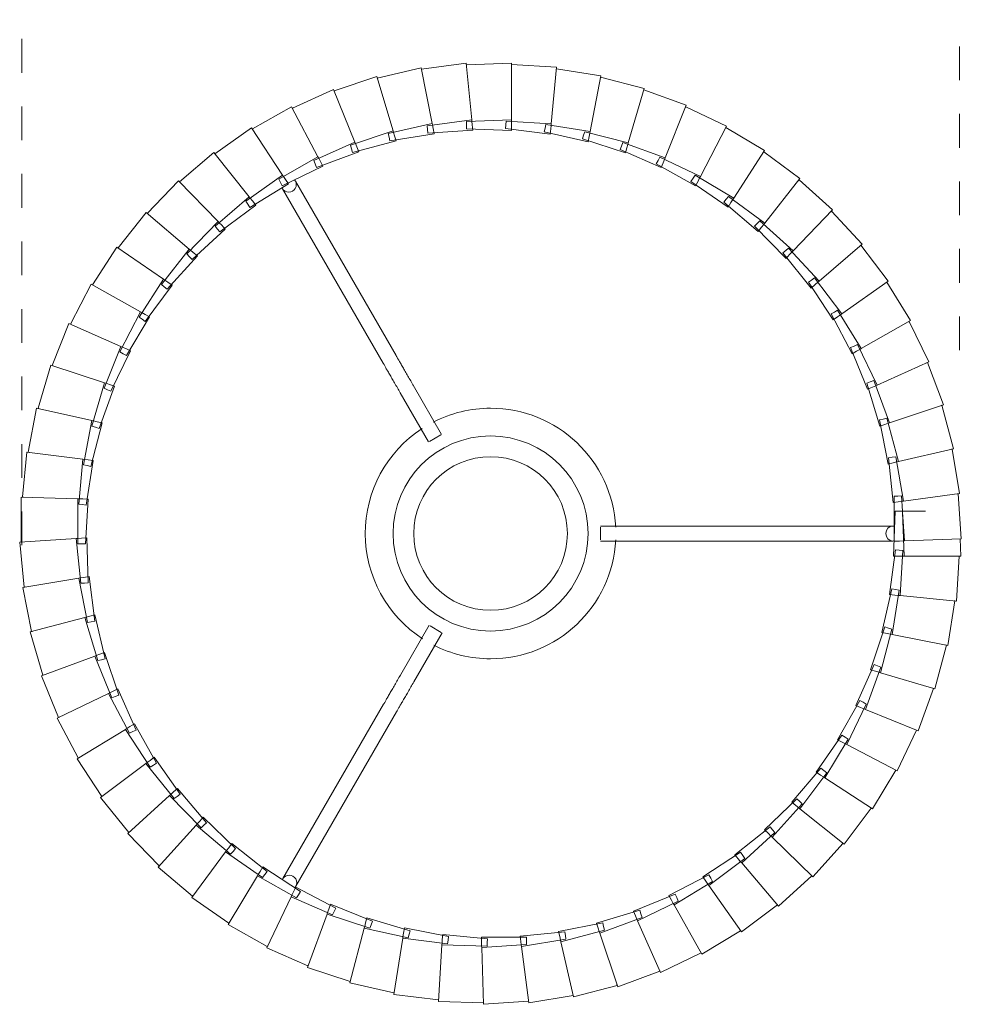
# Model space of a CAD drawing. Header units: millimetres. Extents: x -6760 to -5735, y -92 to 6729.
# Tile 3 of 3: x -6376 to -6125, y 6466 to 6729. Entities that reach past the tile are written whole.
import ezdxf

# ---------------------------------------------------------------- set-up
doc = ezdxf.new("R2010")
doc.units = ezdxf.units.MM
doc.linetypes.add('Dash', pattern=[18, 9, -9])
doc.layers.add('A-ANNO-DIMS', color=7, linetype='Dash', lineweight=9, true_color=0xd2d2d2)
doc.layers.add('E-LITE-EQPM', color=7, linetype='Continuous', lineweight=20)

# ---------------------------------------------------------------- blocks, each defined once
blk = doc.blocks.new('2P0625 - 2P0625 Beige ribbon textile shade ø250_200-462168-Planta_PDF')
at = {"layer": 'E-LITE-EQPM'}
for p, q in [((-33.76, 120.5), (-22.15, 123.57)), ((-18.77, 108.83), (-22.15, 123.57)), ((-22.04, 123.18), (-10.19, 125.13)), ((-8.24, 110.13), (-10.19, 125.13)), ((-10.12, 124.73), (1.86, 125.53)), ((-10.12, 124.73), (-10.11, 124.5)), ((2.36, 110.42), (1.86, 125.53)), ((1.9, 125.13), (1.88, 124.9)), ((1.9, 125.13), (13.9, 124.77)), ((12.95, 109.68), (13.9, 124.77)), ((13.9, 124.37), (13.86, 124.15)), ((13.9, 124.37), (25.81, 122.87)), ((-45.16, 116.7), (-33.9, 120.87)), ((-29.13, 106.52), (-33.9, 120.87)), ((-22.04, 123.18), (-22.01, 122.96)), ((23.41, 107.93), (25.81, 122.87)), ((25.77, 122.47), (25.71, 122.25)), ((25.77, 122.47), (37.48, 119.82)), ((-33.76, 120.5), (-33.71, 120.28)), ((33.66, 105.19), (37.48, 119.82)), ((37.4, 119.43), (37.32, 119.22)), ((37.4, 119.43), (48.8, 115.68)), ((-56.15, 111.83), (-45.35, 117.06)), ((-39.21, 103.23), (-45.35, 117.06)), ((-45.16, 116.7), (-45.09, 116.48)), ((43.6, 101.48), (48.8, 115.68)), ((48.69, 115.29), (48.59, 115.09)), ((48.69, 115.29), (59.68, 110.46)), ((-66.62, 105.92), (-56.37, 112.16)), ((-48.94, 98.99), (-56.37, 112.16)), ((-56.15, 111.83), (-56.06, 111.62)), ((2.36, 110.42), (-9.62, 109.62)), ((2.38, 110), (2.36, 110.42)), ((53.14, 96.83), (59.68, 110.46)), ((-18.77, 108.83), (-30.38, 105.76)), ((-8.24, 110.13), (-20.09, 108.19)), ((-20.09, 108.19), (-19.96, 107.2)), ((-18.68, 108.42), (-18.77, 108.83)), ((-18.46, 107.47), (-18.68, 108.42)), ((-9.62, 109.62), (-9.58, 108.62)), ((-9.58, 108.62), (-9.55, 107.63)), ((-8.19, 109.71), (-8.24, 110.13)), ((-8.06, 108.75), (-8.19, 109.71)), ((-7.88, 107.36), (-8.06, 108.75)), ((0.88, 109.04), (0.82, 108.05)), ((0.82, 108.05), (12.77, 106.89)), ((0.95, 110.04), (0.88, 109.04)), ((12.95, 109.68), (0.95, 110.04)), ((2.41, 109.02), (2.38, 110)), ((2.46, 107.62), (2.41, 109.02)), ((11.34, 108.46), (11.19, 107.47)), ((11.5, 109.44), (11.34, 108.46)), ((23.41, 107.93), (11.5, 109.44)), ((12.77, 106.89), (12.86, 108.29)), ((12.86, 108.29), (12.92, 109.26)), ((12.92, 109.26), (12.95, 109.68)), ((21.95, 107.84), (21.7, 106.87)), ((33.66, 105.19), (21.95, 107.84)), ((23.35, 107.52), (23.41, 107.93)), ((59.52, 110.09), (59.41, 109.9)), ((59.52, 110.09), (70, 104.23)), ((-76.48, 99.04), (-66.87, 106.23)), ((-58.21, 93.84), (-66.87, 106.23)), ((-66.62, 105.92), (-66.51, 105.72)), ((-29.13, 106.52), (-40.39, 102.35)), ((-30.38, 105.76), (-30.15, 104.79)), ((-29.93, 103.81), (-18.15, 106.11)), ((-28.99, 106.13), (-29.13, 106.52)), ((-28.68, 105.2), (-28.99, 106.12)), ((-28.24, 103.87), (-28.68, 105.2)), ((-19.96, 107.2), (-19.83, 106.21)), ((-19.83, 106.21), (-7.88, 107.36)), ((-18.15, 106.11), (-18.46, 107.47)), ((-9.55, 107.63), (2.46, 107.62)), ((11.19, 107.47), (22.97, 105.18)), ((21.7, 106.87), (21.45, 105.91)), ((21.45, 105.91), (32.96, 102.49)), ((22.97, 105.18), (23.19, 106.56)), ((23.19, 106.56), (23.35, 107.52)), ((32.2, 105.23), (31.85, 104.3)), ((43.6, 101.48), (32.2, 105.23)), ((33.56, 104.79), (33.66, 105.19)), ((-39.21, 103.23), (-50.02, 98)), ((-39.76, 100.46), (-28.24, 103.87)), ((-39.04, 102.85), (-39.21, 103.23)), ((-38.65, 101.96), (-39.04, 102.85)), ((-30.15, 104.79), (-29.93, 103.81)), ((31.85, 104.3), (31.51, 103.36)), ((31.51, 103.36), (42.64, 98.86)), ((32.96, 102.49), (33.31, 103.84)), ((33.31, 103.84), (33.56, 104.79)), ((62.18, 91.29), (70, 104.23)), ((69.81, 103.88), (69.68, 103.69)), ((69.81, 103.88), (79.68, 97.03)), ((-49.21, 96.18), (-38.08, 100.68)), ((-40.39, 102.35), (-40.07, 101.41)), ((-40.07, 101.41), (-39.76, 100.46)), ((-38.08, 100.68), (-38.65, 101.96)), ((41.71, 100.76), (41.28, 99.86)), ((41.28, 99.86), (51.93, 94.31)), ((42.15, 101.66), (41.71, 100.76)), ((53.14, 96.83), (42.15, 101.66)), ((42.64, 98.86), (43.12, 100.17)), ((43.12, 100.17), (43.46, 101.09)), ((43.46, 101.09), (43.6, 101.48)), ((-85.63, 91.24), (-76.76, 99.33)), ((-66.95, 87.82), (-76.76, 99.33)), ((-76.48, 99.04), (-76.35, 98.85)), ((-48.94, 98.99), (-59.19, 92.75)), ((-50.02, 98), (-49.62, 97.09)), ((-48.73, 98.63), (-48.94, 98.99)), ((-48.25, 97.78), (-48.73, 98.63)), ((-47.57, 96.56), (-48.25, 97.78)), ((51.71, 97.15), (51.19, 96.3)), ((62.18, 91.29), (51.71, 97.15)), ((-58.21, 91.01), (-47.57, 96.56)), ((-49.62, 97.09), (-49.21, 96.18)), ((51.19, 96.3), (50.67, 95.44)), ((50.67, 95.44), (60.74, 88.9)), ((51.93, 94.31), (52.53, 95.57)), ((52.53, 95.57), (52.96, 96.45)), ((52.96, 96.45), (53.14, 96.83)), ((70.66, 84.9), (79.68, 97.03)), ((79.46, 96.7), (79.31, 96.53)), ((79.46, 96.7), (88.62, 88.94)), ((-58.21, 93.84), (-67.82, 86.64)), ((-59.19, 92.75), (-58.7, 91.88)), ((-57.97, 93.49), (-58.21, 93.84)), ((-57.41, 92.69), (-57.97, 93.49)), ((-56.61, 91.55), (-57.41, 92.69)), ((51.9, 94.02), (25.06, 47.54)), ((28.53, 45.54), (55.36, 92.02)), ((-93.99, 82.6), (-85.93, 91.5)), ((-75.06, 80.99), (-85.93, 91.5)), ((-85.63, 91.24), (-85.48, 91.06)), ((-66.68, 85), (-56.61, 91.55)), ((-58.7, 91.88), (-58.21, 91.01)), ((60.19, 90.94), (59.6, 90.14)), ((59.6, 90.14), (68.99, 82.66)), ((60.79, 91.74), (60.19, 90.94)), ((60.74, 88.9), (61.46, 90.09)), ((70.66, 84.9), (60.79, 91.74)), ((61.46, 90.09), (61.97, 90.93)), ((61.97, 90.93), (62.18, 91.29)), ((-66.95, 87.82), (-75.82, 79.73)), ((-67.82, 86.64), (-67.25, 85.82)), ((-66.67, 87.5), (-66.95, 87.82)), ((-66.04, 86.76), (-66.67, 87.5)), ((-65.13, 85.69), (-66.04, 86.76)), ((78.48, 77.73), (88.62, 88.94)), ((88.37, 88.63), (88.2, 88.48)), ((88.37, 88.63), (96.75, 80.03)), ((-74.53, 78.21), (-65.13, 85.69)), ((-67.25, 85.82), (-66.68, 85)), ((68.64, 84.75), (67.97, 84.01)), ((67.97, 84.01), (76.6, 75.66)), ((69.31, 85.49), (68.64, 84.75)), ((78.48, 77.73), (69.31, 85.49)), ((69.82, 83.78), (70.41, 84.56)), ((70.41, 84.56), (70.66, 84.9)), ((-101.48, 73.2), (-94.31, 82.83)), ((-82.49, 73.41), (-94.31, 82.83)), ((-93.99, 82.6), (-93.82, 82.44)), ((68.99, 82.66), (69.82, 83.78)), ((-75.06, 80.99), (-83.12, 72.08)), ((-81.69, 70.7), (-73.06, 79.04)), ((-75.82, 79.73), (-75.17, 78.97)), ((-75.17, 78.97), (-74.53, 78.21)), ((-74.76, 80.69), (-75.06, 80.99)), ((-74.06, 80.02), (-74.76, 80.69)), ((-73.06, 79.04), (-74.06, 80.02)), ((85.57, 69.85), (96.75, 80.03)), ((96.47, 79.75), (96.29, 79.61)), ((96.47, 79.75), (103.98, 70.38)), ((76.46, 77.77), (75.72, 77.1)), ((75.72, 77.1), (83.51, 67.97)), ((77.2, 78.45), (76.46, 77.77)), ((76.6, 75.66), (77.54, 76.7)), ((85.57, 69.85), (77.2, 78.45)), ((77.54, 76.7), (78.19, 77.42)), ((78.19, 77.42), (78.48, 77.73)), ((-108.04, 63.12), (-101.83, 73.4)), ((-89.15, 65.15), (-101.83, 73.4)), ((-101.48, 73.2), (-101.3, 73.05)), ((-82.49, 73.41), (-89.65, 63.77)), ((-88.09, 62.53), (-80.3, 71.67)), ((-83.12, 72.08), (-82.4, 71.39)), ((-82.16, 73.15), (-82.49, 73.41)), ((-82.4, 71.39), (-81.69, 70.7)), ((-81.4, 72.54), (-82.16, 73.15)), ((-80.3, 71.67), (-81.4, 72.54)), ((83.57, 70.08), (82.77, 69.48)), ((82.77, 69.48), (89.65, 59.64)), ((83.51, 67.97), (84.54, 68.91)), ((84.37, 70.68), (83.57, 70.08)), ((91.88, 61.31), (84.37, 70.68)), ((84.54, 68.91), (85.26, 69.56)), ((85.26, 69.56), (85.57, 69.85)), ((91.88, 61.31), (103.98, 70.38)), ((103.68, 70.12), (103.48, 70)), ((103.68, 70.12), (110.26, 60.08)), ((-113.59, 52.46), (-108.4, 63.28)), ((-94.99, 56.29), (-108.4, 63.28)), ((-108.04, 63.12), (-107.84, 62.99)), ((-89.15, 65.15), (-95.36, 54.87)), ((-93.69, 53.79), (-86.81, 63.63)), ((-89.65, 63.77), (-88.87, 63.15)), ((-88.8, 64.92), (-89.15, 65.15)), ((-88.87, 63.15), (-88.09, 62.53)), ((-87.98, 64.39), (-88.8, 64.92)), ((-86.81, 63.63), (-87.98, 64.39)), ((89.91, 61.74), (89.06, 61.22)), ((89.06, 61.22), (94.96, 50.77)), ((89.65, 59.64), (90.76, 60.48)), ((90.76, 62.26), (89.91, 61.74)), ((97.34, 52.22), (90.76, 62.26)), ((90.76, 60.48), (91.54, 61.06)), ((91.54, 61.06), (91.88, 61.31)), ((97.34, 52.22), (110.26, 60.08)), ((109.93, 59.85), (109.72, 59.75)), ((109.93, 59.85), (115.51, 49.23)), ((-94.99, 56.29), (-100.18, 45.47)), ((-94.62, 56.1), (-94.99, 56.29)), ((-93.75, 55.65), (-94.62, 56.1)), ((-92.52, 55), (-93.75, 55.65)), ((-118.1, 41.31), (-113.97, 52.59)), ((-99.95, 46.92), (-113.97, 52.59)), ((-98.42, 44.55), (-92.52, 55)), ((-95.36, 54.87), (-94.52, 54.33)), ((-94.52, 54.33), (-93.69, 53.79)), ((95.42, 52.83), (94.52, 52.4)), ((96.31, 53.27), (95.42, 52.83)), ((101.9, 42.64), (96.31, 53.27)), ((-113.59, 52.46), (-113.39, 52.35)), ((94.52, 52.4), (99.39, 41.42)), ((94.96, 50.77), (96.15, 51.49)), ((96.15, 51.49), (96.98, 52)), ((96.98, 52), (97.34, 52.22)), ((101.9, 42.64), (115.51, 49.23)), ((115.16, 49.03), (114.95, 48.95)), ((115.16, 49.03), (119.7, 37.92)), ((-99.95, 46.92), (-104.08, 35.64)), ((-102.24, 34.9), (-97.37, 45.87)), ((-100.18, 45.47), (-99.3, 45.01)), ((-99.57, 46.76), (-99.95, 46.92)), ((-98.66, 46.39), (-99.56, 46.76)), ((-99.3, 45.01), (-98.42, 44.55)), ((-97.37, 45.87), (-98.66, 46.39)), ((100.05, 43.44), (99.11, 43.09)), ((99.11, 43.09), (102.9, 31.7)), ((99.39, 41.42), (100.64, 42.03)), ((100.98, 43.78), (100.05, 43.44)), ((100.64, 42.03), (101.52, 42.46)), ((105.52, 32.67), (100.98, 43.78)), ((101.52, 42.46), (101.9, 42.64)), ((-121.52, 29.79), (-118.49, 41.41)), ((-103.99, 37.11), (-118.49, 41.41)), ((-118.1, 41.31), (-117.89, 41.23)), ((20.47, 39.59), (12.91, 26.48)), ((-103.99, 37.11), (-107.02, 25.49)), ((-103.59, 36.99), (-103.99, 37.11)), ((-102.66, 36.71), (-103.59, 36.99)), ((16.37, 24.48), (23.94, 37.59)), ((105.52, 32.67), (119.7, 37.92)), ((119.34, 37.76), (119.12, 37.7)), ((119.34, 37.76), (122.79, 26.26)), ((-105.11, 24.92), (-101.32, 36.31)), ((-104.08, 35.64), (-103.16, 35.27)), ((-103.16, 35.27), (-102.24, 34.9)), ((-101.32, 36.31), (-102.66, 36.71)), ((103.75, 33.64), (102.79, 33.38)), ((102.79, 33.38), (105.47, 21.68)), ((102.9, 31.7), (104.21, 32.18)), ((104.72, 33.89), (103.75, 33.64)), ((104.21, 32.18), (105.13, 32.52)), ((108.17, 22.39), (104.72, 33.89)), ((105.13, 32.52), (105.52, 32.67)), ((-123.82, 17.99), (-121.92, 29.84)), ((-107.08, 26.95), (-121.92, 29.84)), ((-121.52, 29.79), (-121.3, 29.72)), ((-107.08, 26.95), (-108.98, 15.1)), ((-106.66, 26.87), (-107.08, 26.95)), ((-107.02, 14.72), (-104.33, 26.42)), ((-105.71, 26.69), (-106.66, 26.87)), ((-104.33, 26.42), (-105.71, 26.69)), ((16.14, 24.62), (13.14, 26.35)), ((108.17, 22.39), (122.79, 26.26)), ((-107.02, 25.49), (-106.07, 25.21)), ((-106.07, 25.21), (-105.11, 24.92)), ((107.49, 23.69), (106.5, 23.53)), ((109.82, 11.91), (107.49, 23.69)), ((122.41, 26.14), (122.18, 26.1)), ((122.41, 26.14), (124.74, 14.36)), ((105.47, 21.68), (106.82, 22.04)), ((106.5, 23.53), (105.52, 23.37)), ((105.52, 23.37), (107.06, 11.46)), ((106.82, 22.04), (107.76, 22.29)), ((107.76, 22.29), (108.17, 22.39)), ((-124.97, 6.02), (-124.22, 18)), ((-109.17, 16.55), (-124.22, 18)), ((-123.82, 17.99), (-123.6, 17.94)), ((-109.17, 16.55), (-109.92, 4.57)), ((-108.75, 16.51), (-109.17, 16.55)), ((-107.78, 16.42), (-108.75, 16.51)), ((-107.94, 4.38), (-106.39, 16.29)), ((-106.39, 16.29), (-107.78, 16.42)), ((-108.98, 15.1), (-108, 14.91)), ((-108, 14.91), (-107.02, 14.72)), ((108.27, 13.2), (107.27, 13.14)), ((107.27, 13.14), (107.67, 1.14)), ((109.26, 13.27), (108.27, 13.2)), ((110.46, 1.32), (109.26, 13.27)), ((109.82, 11.91), (124.74, 14.36)), ((124.35, 14.27), (124.12, 14.26)), ((124.35, 14.27), (125.54, 2.32)), ((107.06, 11.46), (108.44, 11.69)), ((108.44, 11.69), (109.41, 11.84)), ((109.41, 11.84), (109.82, 11.91)), ((-110.25, 6), (-125.37, 6)), ((-125.22, 1.42), (-125.37, 6)), ((-124.97, 6.02), (-124.75, 6)), ((-110.25, 6), (-109.86, -5.66)), ((-109.83, 6), (-110.25, 6)), ((-108.86, 6), (-109.83, 6)), ((-107.46, 6), (-108.86, 6)), ((-107.86, -6), (-107.46, 6)), ((-109.92, 4.57), (-108.93, 4.48)), ((-108.93, 4.48), (-107.94, 4.38)), ((108.04, 2.79), (107.28, -9.2)), ((109.04, 2.76), (108.04, 2.79)), ((110.03, 2.73), (109.04, 2.76)), ((110.07, -9.28), (110.03, 2.73)), ((-110.4, 1.97), (-125.51, 1.41)), ((-124.67, -10.56), (-125.51, 1.41)), ((-110.12, 1.98), (-110.4, 1.97)), ((-110.4, 1.97), (-109.86, -5.69)), ((-109, 2.02), (-110.12, 1.98)), ((-107.61, 2.07), (-109, 2.02)), ((-107.57, -9.94), (-107.61, 2.07)), ((-53.61, 2), (-107.29, 2)), ((-29.31, 2), (-44.44, 2)), ((-29.31, 1.73), (-29.31, -1.73)), ((107.67, 1.14), (109.06, 1.23)), ((109.06, 1.23), (110.04, 1.29)), ((110.04, 1.29), (110.46, 1.32)), ((110.46, 1.32), (125.54, 2.32)), ((125.15, 2.28), (124.92, 2.28)), ((125.15, 2.28), (125.19, -9.73)), ((-107.29, -2), (-53.61, -2)), ((-44.44, -2), (-29.31, -2)), ((-115.94, -6), (-109.85, -6)), ((-109.86, -5.69), (-109.85, -6)), ((-109.84, -6), (-109.56, -10.01)), ((-109.84, -6), (-108.86, -6)), ((-108.86, -6), (-107.86, -6)), ((107.81, -7.59), (105.91, -19.45)), ((108.8, -7.72), (107.81, -7.59)), ((108.68, -19.8), (109.79, -7.84)), ((109.79, -7.84), (108.8, -7.72)), ((-110.08, -8.64), (-125.07, -10.64)), ((-109.66, -8.58), (-110.08, -8.64)), ((-110.08, -8.64), (-108.09, -20.48)), ((-108.69, -8.45), (-109.66, -8.58)), ((-109.56, -10.01), (-108.56, -9.98)), ((-107.31, -8.27), (-108.69, -8.45)), ((-108.56, -9.98), (-107.57, -9.94)), ((-106.12, -20.22), (-107.31, -8.27)), ((107.28, -9.2), (108.68, -9.24)), ((108.68, -9.24), (109.65, -9.27)), ((109.65, -9.27), (110.07, -9.28)), ((110.07, -9.28), (125.19, -9.73)), ((124.79, -9.74), (123.68, -21.7)), ((124.79, -9.74), (124.56, -9.71)), ((-123.08, -22.48), (-125.07, -10.64)), ((-124.67, -10.56), (-124.44, -10.56)), ((106.58, -17.9), (103.55, -29.52)), ((106.27, -30.13), (108.53, -18.34)), ((107.55, -18.12), (106.58, -17.9)), ((108.53, -18.34), (107.55, -18.12)), ((-108.74, -19.16), (-123.47, -22.59)), ((-108.33, -19.07), (-108.74, -19.16)), ((-108.74, -19.16), (-105.63, -30.76)), ((-107.38, -18.85), (-108.33, -19.07)), ((-108.09, -20.48), (-107.11, -20.35)), ((-106.02, -18.53), (-107.38, -18.85)), ((-107.11, -20.35), (-106.12, -20.22)), ((-103.69, -30.31), (-106.02, -18.53)), ((105.91, -19.45), (107.29, -19.62)), ((107.29, -19.62), (108.26, -19.74)), ((108.26, -19.74), (108.68, -19.8)), ((108.68, -19.8), (123.68, -21.7)), ((-120.36, -34.19), (-123.47, -22.59)), ((-123.08, -22.48), (-122.86, -22.45)), ((123.28, -21.67), (121.02, -33.46)), ((123.28, -21.67), (123.06, -21.62)), ((13.28, -26.27), (16.28, -24.54)), ((24.07, -37.51), (16.51, -24.41)), ((-103.75, -28.62), (-105.08, -29.07)), ((-100.3, -40.12), (-103.75, -28.62)), ((13.04, -26.41), (20.61, -39.51)), ((104.37, -28.04), (100.24, -39.31)), ((102.89, -40.19), (106.27, -28.66)), ((105.32, -28.35), (104.37, -28.04)), ((106.27, -28.66), (105.32, -28.35)), ((-106.4, -29.51), (-120.73, -34.34)), ((-106, -29.38), (-106.4, -29.51)), ((-106.4, -29.51), (-102.19, -40.76)), ((-105.08, -29.07), (-106, -29.38)), ((-105.63, -30.76), (-104.66, -30.53)), ((-104.66, -30.53), (-103.69, -30.31)), ((103.55, -29.52), (104.91, -29.82)), ((104.91, -29.82), (105.87, -30.04)), ((105.87, -30.04), (106.27, -30.13)), ((106.27, -30.13), (121.02, -33.46)), ((120.63, -33.39), (117.26, -44.92)), ((120.63, -33.39), (120.41, -33.32)), ((-116.52, -45.58), (-120.73, -34.34)), ((-120.36, -34.19), (-120.14, -34.14)), ((-101.8, -39.02), (-102.69, -39.42)), ((-100.53, -38.45), (-101.8, -39.02)), ((-95.99, -49.56), (-100.53, -38.45)), ((101.2, -37.92), (96.01, -48.75)), ((98.56, -49.87), (103.03, -38.73)), ((100.24, -39.31), (101.57, -39.75)), ((102.11, -38.33), (101.2, -37.92)), ((103.03, -38.73), (102.11, -38.33)), ((-103.08, -39.59), (-116.88, -45.77)), ((-102.69, -39.42), (-103.08, -39.59)), ((-103.08, -39.59), (-97.81, -50.38)), ((-102.19, -40.76), (-101.25, -40.44)), ((-101.25, -40.44), (-100.3, -40.12)), ((101.57, -39.75), (102.49, -40.06)), ((102.49, -40.06), (102.89, -40.19)), ((102.89, -40.19), (117.26, -44.92)), ((-111.61, -56.56), (-116.88, -45.77)), ((-116.52, -45.58), (-116.31, -45.51)), ((55.5, -91.94), (28.66, -45.46)), ((116.87, -44.81), (112.41, -55.96)), ((116.87, -44.81), (116.66, -44.72)), ((-98.8, -49.3), (-111.95, -56.77)), ((-98.44, -49.09), (-98.8, -49.3)), ((-98.8, -49.3), (-92.52, -59.53)), ((-97.59, -48.61), (-98.44, -49.09)), ((-96.38, -47.92), (-97.59, -48.61)), ((-96.9, -49.97), (-95.99, -49.56)), ((-90.79, -58.55), (-96.38, -47.92)), ((25.2, -47.46), (52.03, -93.94)), ((97.1, -47.46), (90.89, -57.73)), ((93.32, -59.1), (98.84, -48.43)), ((96.01, -48.75), (97.28, -49.31)), ((97.97, -47.94), (97.1, -47.46)), ((97.28, -49.31), (98.18, -49.7)), ((98.84, -48.43), (97.97, -47.94)), ((98.18, -49.7), (98.56, -49.87)), ((98.56, -49.87), (112.41, -55.96)), ((-97.81, -50.38), (-96.9, -49.97)), ((-105.67, -67.01), (-111.95, -56.77)), ((-111.61, -56.56), (-111.4, -56.46)), ((-92.47, -57.75), (-93.27, -58.31)), ((-91.33, -56.95), (-92.47, -57.75)), ((-84.75, -66.99), (-91.33, -56.95)), ((92.09, -56.55), (84.93, -66.19)), ((87.22, -67.78), (93.73, -57.69)), ((90.89, -57.73), (92.1, -58.42)), ((92.91, -57.12), (92.09, -56.55)), ((93.73, -57.69), (92.91, -57.12)), ((112.03, -55.82), (106.52, -66.48)), ((112.03, -55.82), (111.83, -55.71)), ((-93.62, -58.55), (-105.98, -67.25)), ((-93.27, -58.31), (-93.62, -58.55)), ((-93.62, -58.55), (-86.38, -68.14)), ((-92.52, -59.53), (-91.66, -59.04)), ((-91.66, -59.04), (-90.79, -58.55)), ((92.1, -58.42), (92.96, -58.89)), ((92.96, -58.89), (93.32, -59.1)), ((93.32, -59.1), (106.52, -66.48)), ((-85.45, -65.45), (-86.51, -66.36)), ((-77.93, -74.82), (-85.45, -65.45)), ((86.24, -65.13), (78.18, -74.03)), ((87, -65.77), (86.24, -65.13)), ((-98.75, -76.84), (-105.98, -67.25)), ((-105.67, -67.01), (-105.47, -66.89)), ((-87.57, -67.27), (-99.04, -77.12)), ((-87.25, -66.99), (-87.57, -67.27)), ((-87.57, -67.27), (-79.45, -76.11)), ((-86.51, -66.36), (-87.25, -66.99)), ((-86.38, -68.14), (-85.57, -67.56)), ((-85.57, -67.56), (-84.75, -66.99)), ((80.32, -75.83), (87.76, -66.41)), ((84.93, -66.19), (86.07, -66.98)), ((86.07, -66.98), (86.88, -67.54)), ((86.88, -67.54), (87.22, -67.78)), ((87.76, -66.41), (87, -65.77)), ((87.22, -67.78), (99.65, -76.39)), ((106.16, -66.31), (99.65, -76.39)), ((106.16, -66.31), (105.97, -66.18)), ((-78.77, -73.35), (-79.74, -74.36)), ((-70.4, -81.95), (-78.77, -73.35)), ((79.6, -73.1), (70.72, -81.19)), ((80.29, -73.81), (79.6, -73.1)), ((-80.71, -75.36), (-91.18, -86.27)), ((-80.42, -75.06), (-80.71, -75.36)), ((-80.71, -75.36), (-71.78, -83.39)), ((-79.74, -74.36), (-80.42, -75.06)), ((-79.45, -76.11), (-78.69, -75.46)), ((-78.69, -75.46), (-77.93, -74.82)), ((72.67, -83.19), (80.99, -74.53)), ((78.18, -74.03), (79.25, -74.93)), ((79.25, -74.93), (79.99, -75.56)), ((80, -75.56), (80.32, -75.83)), ((80.99, -74.53), (80.29, -73.81)), ((80.32, -75.83), (91.86, -85.6)), ((99.31, -76.18), (99.13, -76.04)), ((-90.92, -85.96), (-99.04, -77.12)), ((-98.75, -76.84), (-98.56, -76.71)), ((99.31, -76.18), (91.86, -85.6)), ((-71.37, -80.57), (-72.24, -81.67)), ((-62.21, -88.33), (-71.37, -80.57)), ((72.21, -80.4), (62.6, -87.59)), ((70.72, -81.19), (71.69, -82.19)), ((72.84, -81.17), (72.21, -80.4)), ((73.46, -81.95), (72.84, -81.17)), ((-73.1, -82.76), (-82.48, -94.62)), ((-72.84, -82.43), (-73.1, -82.76)), ((-73.1, -82.76), (-63.44, -89.89)), ((-72.24, -81.67), (-72.84, -82.43)), ((-71.78, -83.39), (-71.09, -82.67)), ((-71.09, -82.67), (-70.4, -81.95)), ((64.35, -89.77), (73.46, -81.95)), ((71.69, -82.19), (72.38, -82.88)), ((72.38, -82.88), (72.67, -83.19)), ((72.67, -83.19), (83.22, -94.02)), ((-82.25, -94.29), (-91.18, -86.27)), ((-90.92, -85.96), (-90.75, -85.81)), ((91.54, -85.36), (83.22, -94.02)), ((91.54, -85.36), (91.38, -85.2)), ((-64.6, -89.04), (-64.82, -89.4)), ((-64.07, -88.22), (-64.6, -89.04)), ((-63.31, -87.05), (-64.07, -88.22)), ((-63.44, -89.89), (-62.83, -89.11)), ((-53.44, -93.89), (-63.31, -87.05)), ((-62.83, -89.11), (-62.21, -88.33)), ((64.17, -86.95), (53.91, -93.2)), ((55.44, -95.53), (65.26, -88.62)), ((62.6, -87.59), (63.48, -88.68)), ((63.48, -88.68), (64.09, -89.44)), ((64.71, -87.79), (64.17, -86.95)), ((65.26, -88.62), (64.71, -87.79)), ((-64.82, -89.4), (-73.02, -102.1)), ((-64.82, -89.4), (-54.53, -95.57)), ((64.09, -89.44), (64.35, -89.77)), ((64.35, -89.77), (73.81, -101.57)), ((-82.25, -94.29), (-82.1, -94.13)), ((-55.31, -93.97), (-55.75, -94.83)), ((-54.66, -92.73), (-55.31, -93.97)), ((-44.19, -98.59), (-54.66, -92.73)), ((-53.98, -94.73), (-53.44, -93.89)), ((55.53, -92.71), (44.72, -97.94)), ((46.02, -100.41), (56.46, -94.47)), ((53.91, -93.2), (54.68, -94.36)), ((54.68, -94.36), (55.21, -95.18)), ((55.99, -93.59), (55.53, -92.71)), ((56.46, -94.47), (55.99, -93.59)), ((82.92, -93.75), (73.81, -101.57)), ((82.92, -93.75), (82.78, -93.57)), ((-72.83, -101.75), (-82.48, -94.62)), ((-55.95, -95.21), (-62.89, -108.64)), ((-55.75, -94.83), (-55.95, -95.21)), ((-55.95, -95.21), (-45.1, -100.36)), ((-54.53, -95.57), (-53.98, -94.73)), ((55.21, -95.18), (55.44, -95.53)), ((55.44, -95.53), (63.73, -108.18)), ((-46.4, -99.75), (-46.55, -100.14)), ((-46.03, -98.84), (-46.4, -99.75)), ((-45.51, -97.55), (-46.03, -98.84)), ((-34.52, -102.38), (-45.51, -97.55)), ((-45.1, -100.36), (-44.65, -99.48)), ((-44.65, -99.48), (-44.19, -98.59)), ((46.38, -97.6), (35.12, -101.77)), ((36.17, -104.36), (47.13, -99.45)), ((44.72, -97.94), (45.37, -99.17)), ((45.37, -99.17), (45.82, -100.04)), ((46.75, -98.53), (46.38, -97.6)), ((47.13, -99.45), (46.75, -98.53)), ((-62.73, -108.27), (-73.02, -102.1)), ((-72.83, -101.75), (-72.68, -101.57)), ((-46.55, -100.14), (-52.18, -114.17)), ((-46.55, -100.14), (-35.27, -104.23)), ((-35.94, -101.47), (-36.34, -102.8)), ((-24.54, -105.22), (-35.94, -101.47)), ((-34.89, -103.3), (-34.52, -102.38)), ((36.8, -101.6), (25.19, -104.67)), ((35.12, -101.77), (35.64, -103.06)), ((37.08, -102.56), (36.8, -101.6)), ((45.82, -100.04), (46.02, -100.41)), ((46.02, -100.41), (53.05, -113.79)), ((73.55, -101.27), (63.73, -108.18)), ((73.55, -101.27), (73.42, -101.08)), ((-36.73, -104.14), (-40.98, -118.66)), ((-36.61, -103.74), (-36.73, -104.14)), ((-36.73, -104.14), (-25.1, -107.13)), ((-36.34, -102.8), (-36.61, -103.74)), ((-35.27, -104.23), (-34.89, -103.3)), ((-26.04, -104.45), (-26.3, -105.82)), ((-14.33, -107.09), (-26.04, -104.45)), ((26.88, -104.66), (15.03, -106.6)), ((25.19, -104.67), (25.59, -106.01)), ((25.99, -107.34), (37.37, -103.51)), ((27.07, -105.64), (26.88, -104.66)), ((35.64, -103.06), (36.01, -103.97)), ((36.01, -103.97), (36.17, -104.36)), ((36.17, -104.36), (41.89, -118.36)), ((37.37, -103.51), (37.08, -102.56)), ((-26.57, -107.19), (-29.4, -122.04)), ((-26.49, -106.78), (-26.57, -107.19)), ((-26.57, -107.19), (-14.71, -109.05)), ((-26.3, -105.82), (-26.49, -106.78)), ((-25.1, -107.13), (-24.82, -106.18)), ((-24.82, -106.18), (-24.54, -105.22)), ((-15.9, -106.47), (-16.03, -107.86)), ((-3.99, -107.98), (-15.9, -106.47)), ((-14.52, -108.07), (-14.33, -107.09)), ((-5.61, -107.5), (-5.61, -108.9)), ((6.39, -107.86), (-5.61, -107.5)), ((16.71, -106.75), (4.73, -107.55)), ((4.73, -107.55), (4.87, -108.94)), ((15.03, -106.6), (15.3, -107.97)), ((15.57, -109.34), (27.27, -106.62)), ((16.81, -107.75), (16.71, -106.75)), ((25.59, -106.01), (25.87, -106.94)), ((25.87, -106.94), (25.99, -107.34)), ((25.99, -107.34), (30.34, -121.83)), ((27.27, -106.62), (27.07, -105.64)), ((-52.05, -113.79), (-62.89, -108.64)), ((-62.73, -108.27), (-62.6, -108.08)), ((-16.16, -109.25), (-17.56, -124.3)), ((-16.12, -108.83), (-16.16, -109.25)), ((-16.16, -109.25), (-4.17, -109.96)), ((-16.03, -107.86), (-16.12, -108.83)), ((-14.71, -109.05), (-14.52, -108.07)), ((-5.61, -108.9), (-5.6, -109.88)), ((-5.6, -110.3), (6.4, -109.86)), ((-5.6, -109.88), (-5.6, -110.3)), ((-4.17, -109.96), (-4.08, -108.97)), ((-4.08, -108.97), (-3.99, -107.98)), ((4.87, -108.94), (4.97, -109.91)), ((4.97, -109.91), (5.01, -110.33)), ((5.01, -110.33), (16.91, -108.74)), ((6.39, -108.86), (6.39, -107.86)), ((6.4, -109.86), (6.39, -108.86)), ((15.3, -107.97), (15.49, -108.93)), ((15.49, -108.93), (15.57, -109.34)), ((15.57, -109.34), (18.51, -124.17)), ((16.91, -108.74), (16.81, -107.75)), ((63.49, -107.86), (53.05, -113.79)), ((63.49, -107.86), (63.38, -107.65)), ((-5.6, -110.3), (-5.55, -125.42)), ((5.01, -110.33), (6.51, -125.37)), ((-40.89, -118.27), (-52.18, -114.17)), ((-52.05, -113.79), (-51.94, -113.59)), ((52.85, -113.45), (41.89, -118.36)), ((52.85, -113.45), (52.76, -113.24)), ((-40.89, -118.27), (-40.8, -118.05)), ((41.72, -117.99), (30.34, -121.83)), ((41.72, -117.99), (41.65, -117.78)), ((-29.35, -121.65), (-40.98, -118.66)), ((-17.54, -123.9), (-29.4, -122.04)), ((-29.35, -121.65), (-29.29, -121.43)), ((30.2, -121.45), (18.51, -124.17)), ((30.2, -121.45), (30.16, -121.23)), ((-5.57, -125.02), (-17.56, -124.3)), ((-17.54, -123.9), (-17.5, -123.68)), ((-5.57, -125.02), (-5.55, -124.79)), ((6.45, -124.98), (-5.55, -125.42)), ((6.45, -124.98), (6.45, -124.75)), ((18.41, -123.78), (6.51, -125.37)), ((18.41, -123.78), (18.39, -123.56))]:
    blk.add_line(p, q, dxfattribs=at)
at = {"layer": 'E-LITE-EQPM', "flags": 128}
for points in [[(20.47, 39.59), (20.67, 39.92), (20.86, 40.25), (21.05, 40.59), (21.24, 40.92), (21.43, 41.25), (21.62, 41.57), (21.81, 41.89), (21.99, 42.21), (22.17, 42.53), (22.35, 42.84), (22.53, 43.14), (22.7, 43.44), (22.87, 43.74), (23.04, 44.02), (23.2, 44.3), (23.35, 44.57), (23.51, 44.84), (23.65, 45.09), (23.8, 45.34), (23.93, 45.58), (24.06, 45.8), (24.19, 46.02), (24.31, 46.23), (24.42, 46.43), (24.53, 46.61), (24.63, 46.79), (24.73, 46.95), (24.81, 47.1), (24.89, 47.24), (24.97, 47.37), (25.03, 47.48), (25.06, 47.54)], [(28.53, 45.54), (28.47, 45.43), (28.4, 45.31), (28.32, 45.17), (28.23, 45.03), (28.14, 44.87), (28.05, 44.7), (27.94, 44.52), (27.83, 44.33), (27.71, 44.12), (27.59, 43.91), (27.46, 43.69), (27.33, 43.46), (27.19, 43.21), (27.04, 42.96), (26.89, 42.7), (26.74, 42.43), (26.58, 42.16), (26.42, 41.88), (26.25, 41.59), (26.08, 41.29), (25.9, 40.99), (25.72, 40.68), (25.54, 40.37), (25.36, 40.05), (25.18, 39.73), (24.99, 39.4), (24.8, 39.08), (24.61, 38.75), (24.42, 38.42), (24.23, 38.08), (24.03, 37.75), (23.94, 37.59)], [(-53.61, 2), (-53.49, 2), (-53.35, 2), (-53.19, 2), (-53.03, 2), (-52.84, 2), (-52.65, 2), (-52.44, 2), (-52.22, 2), (-51.99, 2), (-51.74, 2), (-51.48, 2), (-51.21, 2), (-50.93, 2), (-50.64, 2), (-50.34, 2), (-50.03, 2), (-49.72, 2), (-49.39, 2), (-49.05, 2), (-48.71, 2), (-48.36, 2), (-48.01, 2), (-47.65, 2), (-47.28, 2), (-46.91, 2), (-46.53, 2), (-46.16, 2), (-45.78, 2), (-45.39, 2), (-45.01, 2), (-44.62, 2), (-44.44, 2)], [(-44.44, -2), (-44.82, -2), (-45.21, -2), (-45.59, -2), (-45.97, -2), (-46.35, -2), (-46.73, -2), (-47.1, -2), (-47.47, -2), (-47.83, -2), (-48.19, -2), (-48.54, -2), (-48.89, -2), (-49.23, -2), (-49.56, -2), (-49.88, -2), (-50.19, -2), (-50.5, -2), (-50.79, -2), (-51.08, -2), (-51.35, -2), (-51.62, -2), (-51.87, -2), (-52.11, -2), (-52.33, -2), (-52.55, -2), (-52.75, -2), (-52.94, -2), (-53.11, -2), (-53.28, -2), (-53.42, -2), (-53.55, -2), (-53.61, -2)], [(24.07, -37.51), (24.26, -37.84), (24.46, -38.18), (24.65, -38.51), (24.84, -38.84), (25.03, -39.17), (25.22, -39.49), (25.4, -39.82), (25.59, -40.14), (25.77, -40.45), (25.95, -40.76), (26.13, -41.07), (26.3, -41.37), (26.47, -41.66), (26.63, -41.94), (26.79, -42.22), (26.95, -42.5), (27.1, -42.76), (27.25, -43.02), (27.39, -43.26), (27.53, -43.5), (27.66, -43.73), (27.79, -43.95), (27.91, -44.15), (28.02, -44.35), (28.13, -44.54), (28.23, -44.71), (28.32, -44.87), (28.41, -45.03), (28.49, -45.17), (28.57, -45.29), (28.63, -45.41), (28.66, -45.46)], [(25.2, -47.46), (25.13, -47.35), (25.06, -47.23), (24.99, -47.1), (24.9, -46.95), (24.81, -46.79), (24.71, -46.62), (24.61, -46.44), (24.5, -46.25), (24.38, -46.05), (24.26, -45.83), (24.13, -45.61), (24, -45.38), (23.86, -45.14), (23.71, -44.89), (23.56, -44.63), (23.41, -44.36), (23.25, -44.08), (23.08, -43.8), (22.92, -43.51), (22.75, -43.21), (22.57, -42.91), (22.39, -42.6), (22.21, -42.29), (22.03, -41.97), (21.85, -41.65), (21.66, -41.33), (21.47, -41), (21.28, -40.67), (21.09, -40.34), (20.89, -40.01), (20.7, -39.67), (20.61, -39.51)]]:
    blk.add_lwpolyline(points, dxfattribs=at)
at = {"layer": 'E-LITE-EQPM'}
for radius, start, end in [(33.41, 90, 177.0465), (33.41, 63.059, 90), (33.41, 303.112, 57.152), (26, 90, 270), (26, 270, 90), (20.48, 90, 270), (20.48, 270, 90), (33.41, 182.9535, 270), (33.41, 270, 297.2051)]:
    blk.add_arc((0, 0), radius, start, end, dxfattribs=at)
for centre, major_axis, start_param, end_param in [((53.63, 93.02), (-1.73, 1), 0, 3.141593), ((53.63, 93.02), (-1.73, 1), 6.021386, 6.283185), ((53.63, 93.02), (-1.73, 1), 3.141593, 3.31131), ((-107.29, 0), (0, 2), 0, 0.164357), ((-107.29, 0), (0, 2), 3.141593, 6.283185), ((-107.29, 0), (0, 2), 2.977396, 3.141593), ((53.76, -92.94), (1.73, 1), 0, 3.141593), ((53.76, -92.94), (1.73, 1), 3.141593, 3.363291), ((53.76, -92.94), (1.73, 1), 6.150954, 6.283185)]:
    blk.add_ellipse(centre, major_axis=major_axis, ratio=0.951937, start_param=start_param, end_param=end_param, dxfattribs=at)

msp = doc.modelspace()

# ---------------------------------------------------------------- linework, layer by layer
at = {"layer": 'A-ANNO-DIMS'}
for p, q in [((-6375.61, 6588.57), (-6375.61, 6728.71)), ((-6125.61, 6640.57), (-6125.61, 6728.71))]:
    msp.add_line(p, q, dxfattribs=at)

# ---------------------------------------------------------------- block references
at = {"layer": 'E-LITE-EQPM', "rotation": 180}
msp.add_blockref('2P0625 - 2P0625 Beige ribbon textile shade ø250_200-462168-Planta_PDF', (-6250.61, 6591.71), dxfattribs=at)

doc.saveas('drawing.dxf')
